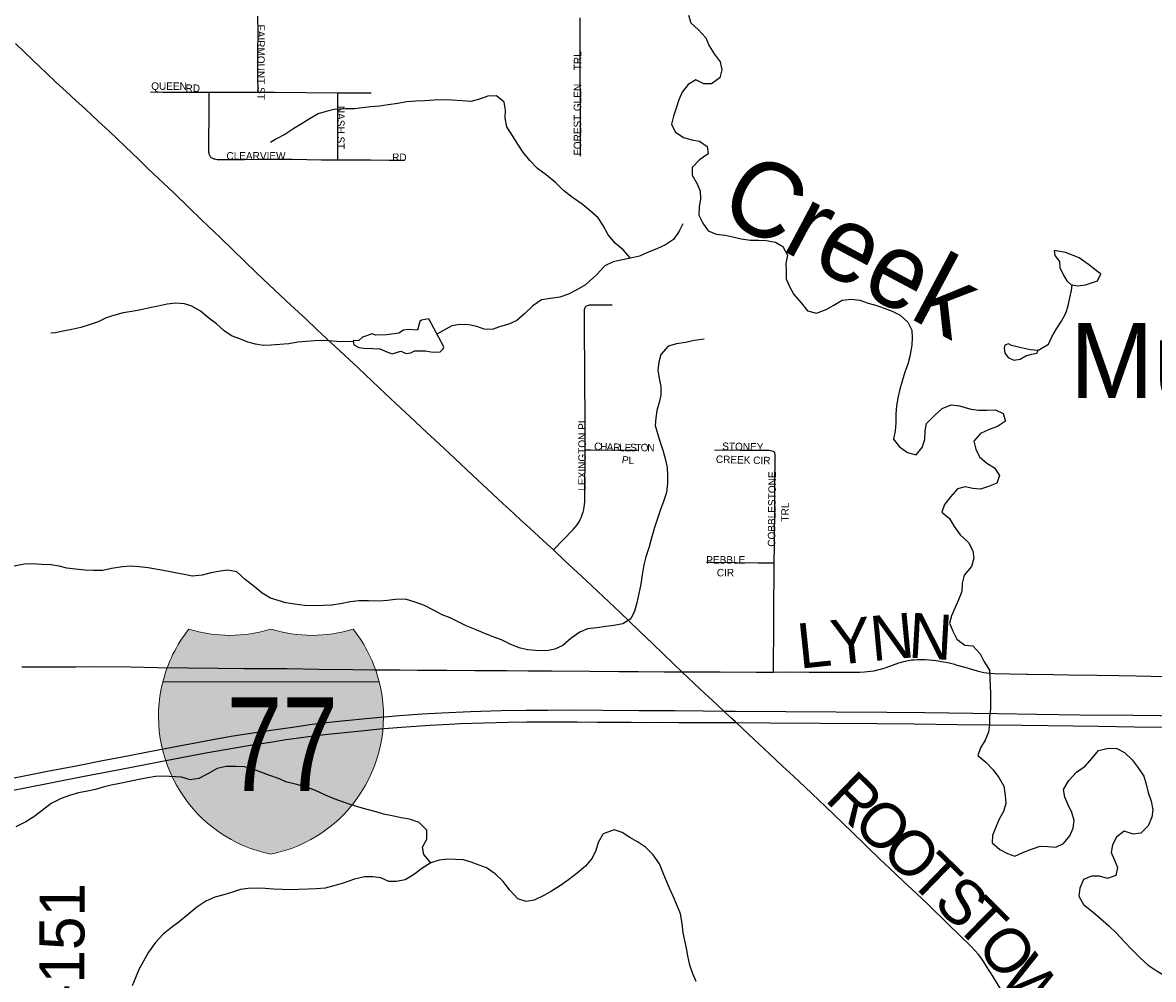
# Model space of a CAD drawing. Header units: feet. Extents: x 2113747 to 2516209, y 960708 to 1356798.
# Tile 94 of 206: x 2302824 to 2310362, y 1133783 to 1140162. Entities that reach past the tile are written whole.
import ezdxf
from ezdxf.enums import TextEntityAlignment as Align

# ---------------------------------------------------------------- set-up
doc = ezdxf.new("R2010")
doc.units = ezdxf.units.FT
doc.header["$LTSCALE"] = 50
doc.header["$MEASUREMENT"] = 0
for name, color, linetype in [('0_Xref', 7, 'Continuous'), ('GM_X_County_Road_Text', 3, 'Continuous'), ('GM_X_Interstate_Location', 251, 'Continuous'), ('GM_X_Interstate_Route', 1, 'Continuous'), ('GM_X_Interstate_Shield', 251, 'Continuous'), ('GM_X_Major_Lake_Text', 5, 'Continuous'), ('GM_X_Minor_Lake', 5, 'Continuous'), ('GM_X_Minor_River', 5, 'Continuous'), ('GM_X_Minor_River_Text', 5, 'Continuous'), ('GM_X_Township_Road', 4, 'Continuous'), ('GM_X_Township_Road_Text', 4, 'Continuous'), ('GM_X_Township_Subdivision', 4, 'Continuous'), ('GM_X_Township_Subdivision_Text', 4, 'Continuous')]:
    doc.layers.add(name, color=color, linetype=linetype)
doc.styles.add('Styledgn000', font='dgn000.shx')
doc.styles.add('Styledgn030', font='dgn030.shx')
doc.styles.add('Styledgn031', font='dgn031.shx')

# ---------------------------------------------------------------- blocks, each defined once
blk = doc.blocks.new('M1-1_23')
at = {"layer": 'GM_X_Interstate_Shield', "linetype": 'Continuous'}
h = blk.add_hatch(color=1, dxfattribs=at)
edge = h.paths.add_edge_path()
edge.add_arc((187.501764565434, 168.5602605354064), 937.5088908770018, 141.6689583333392, 165.80664584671, ccw=False)
edge.add_line((-547.9181522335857, 750.0071338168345), (-547.9181546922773, 750.0071188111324))
edge.add_arc((-273.959087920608, 1646.594733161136), 937.5088908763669, 253.009075, 286.9909249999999)
edge.add_line((-2.114893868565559e-05, 750.0071188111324), (-6.065238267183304e-06, 750.0071188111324))
edge.add_arc((273.9590607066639, 1646.594733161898), 937.5088908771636, 253.009075, 286.9909249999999)
edge.add_line((547.918127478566, 750.0071188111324), (547.9181532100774, 750.0070981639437))
edge.add_arc((-187.5017917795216, 168.5602605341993), 937.5088908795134, 14.193353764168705, 38.33103888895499, ccw=False)
edge.add_line((721.3885139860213, 398.432687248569), (-721.3885396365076, 398.4326934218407))
h = blk.add_hatch(color=5, dxfattribs=at)
edge = h.paths.add_edge_path()
edge.add_arc((187.5017645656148, 168.5602605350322), 937.508890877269, 165.8066458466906, 258.4630388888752)
edge.add_line((-4.692934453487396e-05, -750.0070974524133), (-2.481788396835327e-05, -750.0071065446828))
edge.add_arc((-187.50179177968, 168.5602605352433), 937.508890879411, 281.5369583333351, 374.1933537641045)
edge.add_line((721.3885139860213, 398.432687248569), (-721.3885396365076, 398.4326934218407))
at = {"layer": 'GM_X_Interstate_Shield', "color": 7, "linetype": 'Continuous', "lineweight": 0}
blk.add_line((-721.3885396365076, 398.4326934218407), (721.3885139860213, 398.432687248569), dxfattribs=at)
at = {"layer": 'GM_X_Interstate_Shield', "color": 1, "linetype": 'Continuous', "lineweight": 0, "flags": 128}
blk.add_lwpolyline([(-721.3885396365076, 398.4326934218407, -0.1057116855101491), (-547.9181522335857, 750.0071338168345), (-547.9181546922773, 750.0071188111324, 0.1493700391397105), (-2.114893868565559e-05, 750.0071188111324), (-6.065238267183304e-06, 750.0071188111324, 0.1493700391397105), (547.918127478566, 750.0071188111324), (547.9181532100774, 750.0070981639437, -0.1057116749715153), (721.3885139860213, 398.432687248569), (-721.3885396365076, 398.4326934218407)], format="xyb", dxfattribs=at)
at = {"layer": 'GM_X_Interstate_Shield', "color": 5, "linetype": 'Continuous', "lineweight": 0, "flags": 128}
blk.add_lwpolyline([(-721.3885396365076, 398.4326934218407, 0.4278590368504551), (-4.692934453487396e-05, -750.0070974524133), (-2.481788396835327e-05, -750.0071065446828, 0.4278590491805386), (721.3885139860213, 398.432687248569), (-721.3885396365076, 398.4326934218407)], format="xyb", dxfattribs=at)
at = {"layer": 'GM_X_Interstate_Shield', "color": 18, "linetype": 'Continuous', "lineweight": 0, "true_color": 0x1e0000, "style": 'Styledgn000', "width": 0.800064}
blk.add_text('77', height=625.0000000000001, dxfattribs=at).set_placement((75.44034562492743, -328.1173096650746), align=Align.CENTER)
blk = doc.blocks.new('POR')
at = {"layer": 'GM_X_Interstate_Route', "flags": 128}
for points in [[(2302766.949574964, 1135127.519766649), (2302990.243091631, 1135171.187658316), (2303181.942183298, 1135207.572099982), (2303356.318474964, 1135242.644208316), (2303475.642383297, 1135265.052299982), (2303646.606608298, 1135297.335699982), (2303786.468533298, 1135324.566616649), (2303903.299008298, 1135347.105941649), (2303997.951049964, 1135364.855249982), (2304103.495458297, 1135383.916891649), (2304227.248491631, 1135405.996899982), (2304330.594741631, 1135423.221274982), (2304477.805733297, 1135445.399708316), (2304622.424866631, 1135465.314366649), (2304754.872108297, 1135483.916691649), (2304909.464974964, 1135502.059699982), (2305111.826774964, 1135521.515041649), (2305335.021866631, 1135541.396891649), (2305486.990066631, 1135552.584533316), (2305616.189283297, 1135561.114699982), (2305809.561599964, 1135569.841716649), (2306015.13861663, 1135575.845641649), (2306181.378441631, 1135579.159283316), (2306325.210174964, 1135579.093666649), (2306460.905441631, 1135579.717024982), (2306690.924666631, 1135577.551674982), (2306931.770641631, 1135576.764274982), (2307172.616616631, 1135575.287899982), (2307359.886583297, 1135573.155358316), (2307498.665833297, 1135571.777408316), (2307573.731299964, 1135571.022816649), (2308584.621666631, 1135564.822041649), (2308837.311449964, 1135562.066141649), (2309319.757991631, 1135555.307624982), (2309585.603916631, 1135552.256449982), (2309871.102033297, 1135547.991366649), (2310228.876908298, 1135544.448066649), (2310589.866999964, 1135539.231541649)], [(2302621.247766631, 1135018.432058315), (2302829.351024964, 1135058.753499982), (2303234.960449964, 1135137.723158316), (2303480.235549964, 1135184.442224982), (2303778.660149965, 1135241.659958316), (2304045.719983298, 1135293.661166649), (2304238.206474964, 1135327.191283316), (2304341.946424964, 1135343.857916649), (2304476.526208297, 1135365.511416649), (2304579.445949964, 1135381.554691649), (2304666.420841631, 1135394.054666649), (2304763.566316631, 1135406.620258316), (2304858.64486663, 1135417.906324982), (2304968.946483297, 1135429.979791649), (2305080.691666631, 1135441.003391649), (2305204.904016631, 1135452.617541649), (2305348.866983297, 1135464.231691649), (2305537.810174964, 1135477.486258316), (2305669.929333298, 1135485.229024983), (2305742.107666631, 1135488.706708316), (2305900.407874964, 1135494.677824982), (2306060.414116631, 1135498.549208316), (2306185.151399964, 1135500.714558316), (2306300.111799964, 1135500.944216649), (2306520.026058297, 1135499.763116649), (2306654.605841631, 1135498.975716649), (2306762.906149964, 1135498.286741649), (2306881.081766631, 1135497.499341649), (2306953.260099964, 1135496.908791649), (2307087.807074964, 1135497.007216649), (2307196.107383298, 1135496.646324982), (2307347.091333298, 1135496.121391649), (2307408.886805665, 1135495.923725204)], [(2307408.886805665, 1135495.923725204), (2307511.19861663, 1135495.596458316), (2307580.981941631, 1135494.973099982), (2307803.324016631, 1135493.004599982), (2308143.612049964, 1135491.429799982), (2308520.514183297, 1135489.067599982), (2308768.315524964, 1135487.656841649), (2309053.879258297, 1135483.129291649), (2309490.328516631, 1135477.551874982), (2309995.773699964, 1135471.219866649), (2310235.340149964, 1135467.446908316), (2310465.096908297, 1135464.953474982), (2310747.346999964, 1135459.671333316), (2312060.139649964, 1135442.840658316), (2312257.088074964, 1135438.509958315), (2312411.320049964, 1135433.096583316), (2312601.542766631, 1135424.074291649), (2312755.545083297, 1135414.231791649), (2312929.035549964, 1135400.386674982), (2313112.073241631, 1135383.391958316), (2313258.988958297, 1135367.775191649), (2313454.559433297, 1135344.185999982), (2313597.767808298, 1135325.058741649), (2313771.42231663, 1135299.107349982)]]:
    blk.add_lwpolyline(points, dxfattribs=at)
at = {"layer": 'GM_X_Minor_Lake'}
for p, q in [((2309739.309999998, 1138530.35), (2309765.429999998, 1138474.28)), ((2305631.969999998, 1138000.26), (2305531.559999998, 1138186.42)), ((2309480.429999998, 1137992.67), (2309416.389999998, 1138008.56))]:
    blk.add_line(p, q, dxfattribs=at)
at = {"layer": 'GM_X_Minor_Lake', "flags": 128}
for points in [[(2309765.429999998, 1138474.28), (2309785.519999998, 1138440.26), (2309811.559999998, 1138416.27), (2309855.599999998, 1138406.34), (2309909.579999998, 1138414.48), (2309989.529999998, 1138440.71), (2310011.439999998, 1138486.85), (2310001.429999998, 1138494.85), (2309929.299999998, 1138548.8), (2309867.199999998, 1138592.75), (2309777.109999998, 1138628.63), (2309701.079999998, 1138642.5), (2309705.139999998, 1138610.44), (2309735.229999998, 1138568.41), (2309739.309999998, 1138530.35)], [(2305531.559999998, 1138186.42), (2305483.579999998, 1138178.3), (2305471.589999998, 1138170.26), (2305455.709999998, 1138112.1), (2305395.699999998, 1138115.98), (2305363.699999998, 1138111.9), (2305331.739999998, 1138091.78), (2305251.759999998, 1138079.59), (2305177.749999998, 1138077.42), (2305153.729999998, 1138087.38), (2305089.769999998, 1138065.21), (2305065.819999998, 1138043.11), (2305027.809999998, 1138041.01), (2305031.879999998, 1138012.97), (2305065.909999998, 1137997.01), (2305097.919999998, 1137991.06), (2305157.939999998, 1137989.19), (2305205.949999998, 1137987.29), (2305251.999999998, 1137967.36), (2305288.019999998, 1137953.4), (2305324.009999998, 1137965.51), (2305345.999999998, 1137971.57), (2305382.039999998, 1137955.61), (2305412.029999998, 1137959.69), (2305435.999999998, 1137973.78), (2305510.009999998, 1137973.94), (2305558.039999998, 1137964.02), (2305608.039999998, 1137966.13), (2305627.999999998, 1137986.22), (2305631.969999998, 1138000.26)], [(2309416.389999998, 1138008.56), (2309396.359999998, 1138020.54), (2309372.379999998, 1138012.47), (2309368.419999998, 1137992.42), (2309372.489999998, 1137958.36), (2309394.549999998, 1137928.34), (2309432.589999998, 1137912.39), (2309474.579999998, 1137918.5), (2309512.539999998, 1137940.62), (2309550.519999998, 1137950.73), (2309588.509999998, 1137958.83), (2309592.479999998, 1137974.87), (2309542.469999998, 1137980.78), (2309500.439999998, 1137988.7), (2309480.429999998, 1137992.67)]]:
    blk.add_lwpolyline(points, dxfattribs=at)
at = {"layer": 'GM_X_Minor_River', "flags": 128}
for points in [[(2307263.449999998, 1140212.43), (2307279.559999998, 1140160.36), (2307329.669999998, 1140114.37), (2307377.779999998, 1140060.37), (2307399.899999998, 1140006.31), (2307434.019999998, 1139954.27), (2307474.129999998, 1139900.24), (2307486.249999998, 1139846.15), (2307472.359999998, 1139794.02), (2307416.439999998, 1139753.81), (2307364.429999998, 1139753.7), (2307312.369999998, 1139779.64), (2307260.429999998, 1139749.46), (2307220.539999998, 1139697.26), (2307198.639999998, 1139647.12), (2307180.749999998, 1139590.96), (2307162.869999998, 1139538.81), (2307148.979999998, 1139484.67), (2307175.089999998, 1139434.62), (2307229.179999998, 1139396.66), (2307285.219999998, 1139380.75), (2307337.249999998, 1139370.85), (2307387.329999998, 1139336.88), (2307393.429999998, 1139286.79), (2307335.509999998, 1139246.58), (2307287.609999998, 1139196.37), (2307287.719999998, 1139144.26), (2307321.849999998, 1139088.22), (2307339.959999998, 1139038.15), (2307342.059999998, 1138986.06), (2307334.179999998, 1138931.92), (2307332.289999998, 1138877.8), (2307358.409999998, 1138825.76), (2307394.519999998, 1138773.72), (2307448.579999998, 1138751.8), (2307506.609999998, 1138743.91), (2307558.629999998, 1138734), (2307614.669999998, 1138720.1), (2307676.689999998, 1138712.22), (2307728.699999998, 1138712.33), (2307780.709999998, 1138710.44), (2307842.739999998, 1138698.55), (2307892.799999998, 1138668.6), (2307922.929999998, 1138612.54), (2307913.049999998, 1138556.41), (2307913.159999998, 1138506.3), (2307915.269999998, 1138454.2), (2307935.379999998, 1138402.13), (2307965.499999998, 1138350.1), (2308013.619999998, 1138294.08), (2308055.739999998, 1138240.06), (2308115.779999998, 1138224.16), (2308179.729999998, 1138250.35), (2308231.679999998, 1138278.53), (2308287.609999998, 1138310.72), (2308347.599999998, 1138318.87), (2308405.629999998, 1138310.97), (2308461.679999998, 1138291.05), (2308517.719999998, 1138275.15), (2308567.759999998, 1138259.22), (2308619.809999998, 1138237.29), (2308673.879999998, 1138211.36), (2308725.969999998, 1138165.38), (2308752.099999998, 1138111.32), (2308754.199999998, 1138061.22), (2308752.299999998, 1138011.11), (2308738.469999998, 1137936.93), (2308724.569999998, 1137884.78), (2308704.689999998, 1137830.64), (2308686.809999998, 1137772.47), (2308672.919999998, 1137718.33), (2308659.049999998, 1137660.18), (2308649.159999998, 1137604.04), (2308645.259999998, 1137553.93), (2308645.389999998, 1137493.81), (2308641.509999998, 1137439.68), (2308629.629999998, 1137385.55), (2308669.739999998, 1137333.53), (2308723.829999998, 1137295.56), (2308779.869999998, 1137279.65), (2308821.759999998, 1137329.84), (2308837.659999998, 1137381.99), (2308841.529999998, 1137440.12), (2308849.429999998, 1137490.25), (2308901.329999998, 1137540.46), (2308955.229999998, 1137588.68), (2309013.179999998, 1137612.85), (2309069.199999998, 1137606.96), (2309145.259999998, 1137585.09), (2309199.279999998, 1137577.19), (2309253.289999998, 1137577.31)], [(2306876.859999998, 1138592.22), (2306826.729999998, 1138646.22), (2306776.629999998, 1138690.2), (2306728.499999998, 1138748.21), (2306694.369999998, 1138808.26), (2306660.249999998, 1138860.3), (2306608.159999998, 1138906.28), (2306554.049999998, 1138952.25), (2306489.939999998, 1138996.21), (2306429.839999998, 1139042.17), (2306377.719999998, 1139094.16), (2306313.599999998, 1139148.14), (2306255.499999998, 1139190.1), (2306205.389999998, 1139242.1), (2306159.259999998, 1139300.11), (2306125.139999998, 1139352.15), (2306087.009999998, 1139412.19), (2306052.889999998, 1139468.23), (2306040.769999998, 1139524.33), (2306042.659999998, 1139578.44), (2306034.529999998, 1139632.54), (2305982.439999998, 1139674.51), (2305926.429999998, 1139672.38), (2305870.469999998, 1139652.21), (2305812.499999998, 1139636.06), (2305754.479999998, 1139639.94), (2305686.469999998, 1139645.8), (2305624.449999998, 1139647.66), (2305568.459999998, 1139645.54), (2305504.459999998, 1139641.39), (2305444.449999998, 1139639.25), (2305382.459999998, 1139633.1), (2305326.469999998, 1139622.96), (2305260.479999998, 1139612.79), (2305202.499999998, 1139604.65), (2305146.499999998, 1139600.52), (2305090.499999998, 1139594.38), (2305036.499999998, 1139588.25), (2304976.499999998, 1139588.12), (2304900.499999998, 1139581.93), (2304848.519999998, 1139569.8), (2304794.549999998, 1139553.64), (2304740.609999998, 1139523.47), (2304688.679999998, 1139489.28), (2304632.749999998, 1139455.09), (2304572.819999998, 1139416.88), (2304512.879999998, 1139384.68), (2304476.919999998, 1139362.55)], [(2307226.409999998, 1138821.46), (2307200.509999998, 1138771.29), (2307162.619999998, 1138717.11), (2307108.689999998, 1138680.9), (2307052.739999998, 1138654.73), (2306990.779999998, 1138628.54), (2306936.839999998, 1138604.37), (2306876.859999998, 1138592.22), (2306822.879999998, 1138580.07), (2306760.889999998, 1138567.91), (2306704.939999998, 1138539.73), (2306653.059999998, 1138483.5), (2306577.199999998, 1138413.19), (2306519.259999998, 1138380.99), (2306463.319999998, 1138350.81), (2306405.349999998, 1138330.64), (2306343.359999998, 1138322.49), (2306283.369999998, 1138314.33), (2306225.459999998, 1138274.13), (2306171.559999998, 1138221.9), (2306117.649999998, 1138175.69), (2306065.689999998, 1138151.52), (2306009.719999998, 1138135.37), (2305953.769999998, 1138115.2), (2305901.749999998, 1138119.1), (2305851.699999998, 1138135.01), (2305797.679999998, 1138146.93), (2305737.659999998, 1138148.8), (2305685.669999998, 1138140.66), (2305586.239999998, 1138085.04)], [(2309592.479999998, 1137974.87), (2309662.399999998, 1138017.11), (2309686.289999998, 1138067.27), (2309716.179999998, 1138119.44), (2309750.079999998, 1138171.62), (2309777.979999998, 1138223.79), (2309793.869999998, 1138273.93), (2309805.759999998, 1138326.06), (2309815.649999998, 1138376.2), (2309821.849999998, 1138413.95)], [(2305028.679999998, 1138035), (2304945.819999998, 1138034.82), (2304891.799999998, 1138038.71), (2304827.779999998, 1138042.58), (2304769.789999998, 1138040.45), (2304657.779999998, 1138032.18), (2304599.799999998, 1138020.03), (2304539.799999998, 1138015.88), (2304481.809999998, 1138011.75), (2304427.809999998, 1138009.63), (2304375.779999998, 1138017.53), (2304325.749999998, 1138031.45), (2304271.699999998, 1138053.37), (2304217.649999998, 1138073.3), (2304167.569999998, 1138107.26), (2304115.459999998, 1138153.24), (2304065.379999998, 1138191.2), (2304009.269999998, 1138239.18), (2303953.189999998, 1138271.13), (2303903.149999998, 1138287.05), (2303845.139999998, 1138290.93), (2303787.139999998, 1138284.79), (2303727.169999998, 1138272.63), (2303671.189999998, 1138260.48), (2303613.199999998, 1138246.33), (2303553.219999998, 1138236.17), (2303495.229999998, 1138226.02), (2303439.259999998, 1138211.87), (2303381.289999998, 1138193.71), (2303327.339999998, 1138167.53), (2303267.369999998, 1138147.36), (2303211.409999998, 1138129.19), (2303151.429999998, 1138117.03), (2303095.449999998, 1138104.88), (2303043.469999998, 1138092.74), (2303011.459999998, 1138090.67)], [(2307368.059999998, 1138052.17), (2307300.079999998, 1138042), (2307244.099999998, 1138029.85), (2307184.099999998, 1138019.7), (2307128.129999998, 1138005.55), (2307078.239999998, 1137949.33), (2307064.359999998, 1137897.19), (2307058.469999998, 1137843.06), (2307068.579999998, 1137790.98), (2307078.699999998, 1137736.88), (2307078.819999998, 1137678.76), (2307066.929999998, 1137628.63), (2307053.029999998, 1137576.49), (2307045.139999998, 1137526.37), (2307041.249999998, 1137476.26), (2307055.359999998, 1137422.17), (2307073.489999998, 1137364.09), (2307091.599999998, 1137312.03), (2307109.739999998, 1137247.93), (2307121.849999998, 1137195.85), (2307123.969999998, 1137141.75), (2307122.089999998, 1137089.63), (2307116.209999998, 1137029.49), (2307098.329999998, 1136975.34), (2307074.459999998, 1136909.15), (2307036.699999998, 1136796.84), (2307018.819999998, 1136734.66), (2307000.969999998, 1136666.49), (2306979.109999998, 1136600.3), (2306965.219999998, 1136546.16), (2306953.359999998, 1136479.99), (2306945.499999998, 1136417.85), (2306917.759999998, 1136293.53), (2306903.869999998, 1136237.39), (2306877.979999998, 1136187.23), (2306826.039999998, 1136153.03), (2306766.059999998, 1136142.89), (2306712.079999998, 1136134.76), (2306652.089999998, 1136126.6), (2306590.089999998, 1136120.45), (2306538.129999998, 1136098.3), (2306478.219999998, 1136056.08), (2306426.309999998, 1136009.87), (2306372.349999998, 1135983.69), (2306316.369999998, 1135973.55), (2306246.359999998, 1135975.4), (2306190.339999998, 1135981.29), (2306134.309999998, 1135993.19), (2306074.239999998, 1136019.11), (2306016.179999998, 1136047.04), (2305954.129999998, 1136068.95), (2305894.069999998, 1136092.87), (2305835.999999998, 1136118.8), (2305781.949999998, 1136140.73), (2305673.829999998, 1136192.59), (2305621.779999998, 1136214.52), (2305563.699999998, 1136244.46), (2305503.639999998, 1136276.4), (2305441.579999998, 1136298.3), (2305375.529999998, 1136318.2), (2305307.519999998, 1136316.05), (2305255.539999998, 1136309.91), (2305201.529999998, 1136305.79), (2305129.519999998, 1136307.64), (2305065.509999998, 1136307.49), (2305007.529999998, 1136301.36), (2304943.539999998, 1136287.18), (2304883.559999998, 1136279.04), (2304829.559999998, 1136276.92), (2304759.559999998, 1136274.75), (2304703.539999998, 1136276.63), (2304637.519999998, 1136284.5), (2304579.489999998, 1136294.4), (2304527.449999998, 1136308.31), (2304477.409999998, 1136324.23), (2304421.329999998, 1136358.18), (2304367.229999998, 1136402.15), (2304307.119999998, 1136450.12), (2304251.019999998, 1136500.11), (2304192.979999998, 1136512), (2304140.989999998, 1136505.87), (2304081.009999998, 1136493.71), (2304021.029999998, 1136477.55), (2303955.039999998, 1136471.39), (2303901.009999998, 1136483.3), (2303840.979999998, 1136493.18), (2303784.949999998, 1136505.09), (2303722.919999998, 1136516.97), (2303660.889999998, 1136526.85), (2303600.859999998, 1136532.74), (2303544.839999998, 1136538.62), (2303488.849999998, 1136534.49), (2303416.869999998, 1136522.3), (2303358.889999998, 1136510.15), (2303296.879999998, 1136510.02), (2303238.869999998, 1136511.89), (2303176.849999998, 1136517.76), (2303118.819999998, 1136525.65), (2303066.789999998, 1136537.56), (2303012.769999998, 1136547.46), (2302950.749999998, 1136549.32)], [(2309253.289999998, 1137577.31), (2309309.289999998, 1137579.43), (2309361.339999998, 1137555.5), (2309377.449999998, 1137505.43), (2309323.529999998, 1137469.23), (2309267.569999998, 1137449.07), (2309209.619999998, 1137422.89), (2309165.719999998, 1137370.68), (2309177.829999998, 1137318.61), (2309201.939999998, 1137266.55), (2309252.039999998, 1137224.57), (2309302.099999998, 1137194.61), (2309336.219999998, 1137142.58), (2309318.329999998, 1137092.44), (2309262.369999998, 1137068.27), (2309210.399999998, 1137052.12), (2309158.389999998, 1137056.02), (2309108.349999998, 1137067.93), (2309056.379999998, 1137053.79), (2309012.489999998, 1137001.59), (2308968.589999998, 1136949.38), (2308952.699999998, 1136899.24), (2309002.799999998, 1136855.26), (2309034.909999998, 1136803.22), (2309075.029999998, 1136747.2), (2309129.149999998, 1136695.2), (2309159.269999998, 1136641.15), (2309165.369999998, 1136591.06), (2309149.489999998, 1136536.92), (2309101.609999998, 1136478.7), (2309087.719999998, 1136424.55), (2309085.839999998, 1136368.43), (2309061.949999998, 1136314.26), (2309040.069999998, 1136262.11), (2309016.179999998, 1136207.95), (2309002.279999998, 1136157.81), (2309024.399999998, 1136105.75), (2309052.509999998, 1136051.7), (2309104.599999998, 1136011.73), (2309158.619999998, 1136007.85), (2309206.729999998, 1135953.83), (2309230.849999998, 1135903.78), (2309268.979999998, 1135843.74), (2309271.089999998, 1135789.64), (2309275.309999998, 1135689.43), (2309275.529999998, 1135585.22), (2309269.639999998, 1135535.1), (2309269.739999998, 1135485), (2309263.859999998, 1135430.87), (2309239.959999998, 1135378.72), (2309210.069999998, 1135326.54), (2309192.179999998, 1135276.4), (2309244.279999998, 1135230.42), (2309294.389999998, 1135180.42), (2309332.509999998, 1135128.4), (2309364.629999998, 1135070.35), (2309374.769999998, 1135008.25), (2309378.879999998, 1134956.15), (2309362.989999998, 1134902), (2309335.089999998, 1134851.83), (2309311.209999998, 1134797.67), (2309289.319999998, 1134743.51), (2309287.429999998, 1134693.4), (2309337.519999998, 1134649.42), (2309389.589999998, 1134623.47), (2309439.629999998, 1134605.55), (2309491.589999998, 1134629.71), (2309549.549999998, 1134651.88), (2309607.509999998, 1134672.05), (2309659.519999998, 1134670.16), (2309711.539999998, 1134664.26), (2309763.489999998, 1134688.43), (2309805.379999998, 1134740.62), (2309827.279999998, 1134790.78), (2309835.169999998, 1134842.9), (2309819.059999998, 1134894.98), (2309794.949999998, 1134947.03), (2309770.829999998, 1134997.09), (2309762.729999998, 1135049.17), (2309798.589999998, 1135109.37), (2309850.489999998, 1135163.6), (2309906.399999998, 1135205.82), (2309954.299999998, 1135258.03), (2309996.189999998, 1135308.22), (2310062.169999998, 1135324.4), (2310118.179999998, 1135322.52), (2310170.239999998, 1135296.57), (2310220.359999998, 1135246.58), (2310260.469999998, 1135192.56), (2310298.589999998, 1135138.53), (2310314.709999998, 1135084.45), (2310326.829999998, 1135028.37), (2310346.949999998, 1134970.28), (2310359.079999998, 1134914.2), (2310351.179999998, 1134864.08), (2310327.299999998, 1134807.91), (2310279.399999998, 1134757.7), (2310227.409999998, 1134751.57), (2310167.359999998, 1134771.49), (2310115.439999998, 1134731.28), (2310089.539999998, 1134681.13)], [(2302950.749999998, 1136549.32), (2302890.739999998, 1136553.2), (2302836.729999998, 1136551.08), (2302766.749999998, 1136538.9)], [(2305545.299999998, 1134560.93), (2305499.179999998, 1134614.94), (2305489.069999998, 1134665.02), (2305518.959999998, 1134717.19), (2305518.829999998, 1134777.31), (2305468.719999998, 1134829.32), (2305402.659999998, 1134851.21), (2305346.629999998, 1134861.11), (2305286.599999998, 1134873.01), (2305230.569999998, 1134884.9), (2305180.529999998, 1134900.83), (2305120.499999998, 1134914.73), (2305064.459999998, 1134930.63), (2305014.419999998, 1134946.56), (2304962.369999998, 1134964.48), (2304900.319999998, 1134986.39), (2304842.259999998, 1135012.31), (2304776.189999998, 1135042.23), (2304722.129999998, 1135062.15), (2304652.079999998, 1135082.04), (2304586.039999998, 1135097.93), (2304529.979999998, 1135121.85), (2304465.929999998, 1135145.77), (2304365.839999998, 1135181.62), (2304303.799999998, 1135199.52), (2304243.779999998, 1135203.39), (2304181.779999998, 1135203.25), (2304121.789999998, 1135189.1), (2304059.869999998, 1135152.88), (2303997.929999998, 1135122.68), (2303941.939999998, 1135114.54), (2303883.889999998, 1135130.45), (2303763.859999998, 1135138.19), (2303709.859999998, 1135136.07), (2303657.869999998, 1135127.94), (2303597.889999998, 1135115.78), (2303535.919999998, 1135101.62), (2303471.929999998, 1135089.45), (2303413.949999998, 1135077.29), (2303361.969999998, 1135065.15), (2303309.999999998, 1135049), (2303256.009999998, 1135038.86), (2303196.039999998, 1135026.71), (2303136.059999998, 1135008.54), (2303080.099999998, 1134988.36), (2303014.159999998, 1134956.16), (2302954.249999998, 1134909.92), (2302898.339999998, 1134867.71), (2302844.409999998, 1134833.52), (2302778.469999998, 1134799.3)], [(2307313.179999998, 1133769.17), (2307291.069999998, 1133819.22), (2307270.939999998, 1133877.3), (2307258.809999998, 1133939.4), (2307248.699999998, 1133991.49), (2307238.589999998, 1134041.57), (2307228.479999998, 1134093.65), (2307220.349999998, 1134155.76), (2307210.209999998, 1134219.87), (2307186.079999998, 1134279.94), (2307159.949999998, 1134338.01), (2307135.839999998, 1134392.07), (2307111.719999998, 1134448.13), (2307091.599999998, 1134498.19), (2307069.479999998, 1134554.26), (2307027.349999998, 1134614.29), (2306977.229999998, 1134664.28), (2306923.149999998, 1134700.24), (2306873.079999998, 1134730.19), (2306821.009999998, 1134762.14), (2306766.959999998, 1134780.06), (2306695.009999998, 1134753.86), (2306661.139999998, 1134695.65), (2306645.239999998, 1134643.51), (2306621.349999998, 1134591.35), (2306577.469999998, 1134537.14), (2306521.559999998, 1134490.93), (2306463.639999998, 1134446.7), (2306403.719999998, 1134404.49), (2306349.789999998, 1134370.3), (2306297.839999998, 1134342.13), (2306233.899999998, 1134311.92), (2306179.919999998, 1134301.79), (2306125.879999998, 1134319.7), (2306071.749999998, 1134377.7), (2306027.619999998, 1134435.73), (2305973.499999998, 1134487.71), (2305917.409999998, 1134527.67), (2305867.369999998, 1134545.6), (2305813.319999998, 1134565.53), (2305763.279999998, 1134579.44), (2305709.269999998, 1134583.33), (2305657.259999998, 1134585.22), (2305601.259999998, 1134579.09), (2305545.299999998, 1134560.93), (2305485.369999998, 1134522.72), (2305429.459999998, 1134480.5), (2305373.529999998, 1134446.31), (2305317.539999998, 1134436.17), (2305265.539999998, 1134436.05), (2305211.479999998, 1134459.98), (2305159.459999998, 1134465.89), (2305103.439999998, 1134467.77), (2305037.479999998, 1134451.58), (2304961.519999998, 1134425.36), (2304899.549999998, 1134407.19), (2304841.579999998, 1134391.03), (2304781.579999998, 1134386.89), (2304727.579999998, 1134384.76), (2304663.579999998, 1134382.62), (2304605.579999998, 1134380.48), (2304553.559999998, 1134382.37), (2304497.559999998, 1134384.25), (2304441.539999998, 1134388.13), (2304385.529999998, 1134392.02), (2304327.519999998, 1134389.89), (2304275.539999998, 1134381.75), (2304223.569999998, 1134363.6), (2304165.599999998, 1134347.44), (2304105.629999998, 1134331.27), (2304045.679999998, 1134305.09), (2303985.749999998, 1134264.87), (2303931.839999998, 1134220.66), (2303867.949999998, 1134166.41), (2303816.029999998, 1134128.21), (2303762.119999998, 1134084), (2303710.229999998, 1134029.77), (2303662.359999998, 1133965.53), (2303630.479999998, 1133905.34), (2303598.599999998, 1133849.15), (2303576.719999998, 1133792.99), (2303554.819999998, 1133740.83)], [(2310089.539999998, 1134681.13), (2310081.649999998, 1134629), (2310103.759999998, 1134578.95), (2310123.869999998, 1134528.88), (2310111.979999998, 1134474.75), (2310056.019999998, 1134456.59), (2310001.979999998, 1134470.49), (2309949.969999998, 1134472.39), (2309896.009999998, 1134448.22), (2309872.129999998, 1134392.05), (2309866.249999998, 1134337.93), (2309896.359999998, 1134281.88), (2309960.489999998, 1134231.91), (2310010.569999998, 1134189.94), (2310064.689999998, 1134139.96), (2310116.799999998, 1134091.96), (2310166.919999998, 1134035.96), (2310219.039999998, 1133981.96), (2310275.169999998, 1133927.97), (2310327.269999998, 1133877.99), (2310381.349999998, 1133842.03), (2310435.439999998, 1133808.07), (2310487.479999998, 1133790.15), (2310537.519999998, 1133772.23)]]:
    blk.add_lwpolyline(points, dxfattribs=at)
at = {"layer": 'GM_X_Township_Road', "flags": 128}
for points in [[(2306362.119549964, 1136646.250324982), (2306297.159049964, 1136706.256766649), (2306205.787841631, 1136790.639799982), (2306142.861458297, 1136848.021574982), (2306067.566333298, 1136917.542433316), (2306027.310508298, 1136954.681466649), (2305920.84746663, 1137054.320374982), (2305823.373908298, 1137144.182399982), (2305705.920074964, 1137255.829158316), (2305600.277241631, 1137353.401141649), (2305518.223599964, 1137429.188391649), (2305408.053216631, 1137533.125191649), (2305315.107208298, 1137620.264124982), (2305201.295099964, 1137726.924016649), (2305060.744199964, 1137859.436874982), (2304999.064533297, 1137918.459066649), (2304876.853491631, 1138031.188499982), (2304789.616133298, 1138111.798574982), (2304708.907633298, 1138188.471649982), (2304638.435333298, 1138253.104066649), (2304578.297658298, 1138308.287683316), (2304538.862041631, 1138346.410966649), (2304467.143024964, 1138414.455449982), (2304381.513274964, 1138495.721691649), (2304307.235208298, 1138567.243858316), (2304220.785249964, 1138652.414291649), (2304143.488816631, 1138726.725166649), (2304016.553374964, 1138846.541199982), (2303934.401308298, 1138926.331066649), (2303831.087866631, 1139026.724566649), (2303661.501591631, 1139187.944716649), (2303598.247124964, 1139249.919658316), (2303507.368041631, 1139336.697699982), (2303454.316966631, 1139387.058491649), (2303400.839383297, 1139437.419283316), (2303330.859208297, 1139502.150124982), (2303240.111358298, 1139586.139458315), (2303179.120666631, 1139642.569791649), (2303114.45544163, 1139702.641849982), (2303046.476574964, 1139765.830699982), (2302985.649924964, 1139822.359458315), (2302938.340308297, 1139866.322624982), (2302839.784074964, 1139961.860491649), (2302775.939058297, 1140023.737008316)], [(2306933.53907773, 1136107.566597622), (2306807.131783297, 1136228.534624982), (2306579.835649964, 1136441.985641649), (2306438.333308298, 1136574.071991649), (2306362.119549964, 1136646.250324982)], [(2307219.040408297, 1135834.178458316), (2307162.150758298, 1135887.787274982), (2307024.913499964, 1136019.479924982), (2306937.512099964, 1136103.764533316), (2306933.53907773, 1136107.566597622)], [(2302819.049208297, 1135867.675766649), (2302888.963766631, 1135866.921174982), (2303002.611833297, 1135867.314874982), (2303177.480249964, 1135867.872616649), (2303307.794949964, 1135868.331933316), (2303542.276108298, 1135866.625899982), (2303724.263933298, 1135863.345066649), (2304127.215883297, 1135857.603608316), (2304301.296899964, 1135855.405449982), (2304465.797883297, 1135855.175791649), (2304587.418374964, 1135854.978941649), (2304798.80246663, 1135851.698108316), (2305026.098599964, 1135849.237483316), (2305167.600941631, 1135847.728299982), (2305336.891941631, 1135845.891033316), (2305456.872016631, 1135845.267674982), (2305651.589474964, 1135844.250616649), (2305839.187524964, 1135843.266366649), (2305909.889483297, 1135841.625949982), (2306051.391824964, 1135842.380541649), (2306193.648758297, 1135841.101016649), (2306350.210124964, 1135839.690258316), (2306606.115124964, 1135837.656141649), (2306798.798466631, 1135836.146958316), (2306926.750966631, 1135834.933049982), (2307100.700749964, 1135833.587908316), (2307219.040408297, 1135834.178458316)], [(2307828.684858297, 1135832.505233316), (2307926.420883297, 1135832.570849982), (2308067.529524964, 1135831.980299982), (2308169.235358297, 1135831.619408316), (2308372.778258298, 1135830.602349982), (2308403.421241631, 1135831.389749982), (2308435.376558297, 1135832.866124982), (2308456.636358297, 1135834.933049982), (2308478.158624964, 1135837.524908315), (2308500.008974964, 1135841.199441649), (2308523.598166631, 1135846.415966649), (2308552.305458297, 1135854.585241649), (2308580.028499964, 1135863.509108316), (2308664.181874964, 1135892.872566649), (2308682.882624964, 1135898.778066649), (2308698.433774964, 1135903.043149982), (2308730.126624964, 1135909.670433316), (2308749.483541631, 1135912.590374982), (2308767.823399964, 1135914.362024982), (2308787.508399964, 1135915.707166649), (2308811.064783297, 1135915.904016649), (2308840.264199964, 1135915.674358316), (2308866.445249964, 1135913.869899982), (2308890.756224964, 1135912.098249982), (2308915.132816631, 1135908.850224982), (2308950.237733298, 1135903.568083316), (2308992.232399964, 1135895.037916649), (2309035.605016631, 1135883.850274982), (2309045.114680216, 1135881.154305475)], [(2309045.114680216, 1135881.154305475), (2309105.388341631, 1135864.066849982), (2309148.695341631, 1135851.173174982), (2309188.098149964, 1135840.280808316), (2309213.393374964, 1135833.751949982), (2309231.831658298, 1135830.110224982), (2309252.599333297, 1135827.026241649), (2309279.666208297, 1135824.729658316), (2309302.008683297, 1135823.450133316), (2309403.878558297, 1135820.727041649), (2309518.577999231, 1135818.960050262)], [(2307219.040408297, 1135834.178458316), (2307266.678108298, 1135833.981608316), (2307309.263324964, 1135833.784758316), (2307473.469033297, 1135833.555099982), (2307716.316316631, 1135832.439616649), (2307828.684858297, 1135832.505233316)], [(2307546.381457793, 1135527.25255766), (2307498.665833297, 1135571.777408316), (2307451.35621663, 1135615.937424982), (2307341.153024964, 1135719.086824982), (2307219.040408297, 1135834.178458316)], [(2309518.577999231, 1135818.960050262), (2309525.26939163, 1135818.856966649), (2309695.807108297, 1135815.477708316), (2309797.414516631, 1135814.263799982), (2309987.702849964, 1135811.245433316), (2310131.862666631, 1135808.489533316), (2310246.62621663, 1135806.553841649), (2310443.312174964, 1135802.846499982)], [(2307962.314686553, 1135137.296925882), (2307889.806783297, 1135205.669216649), (2307801.617983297, 1135289.100808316), (2307700.962016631, 1135383.096683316), (2307580.981941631, 1135494.973099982), (2307573.731299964, 1135501.731616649), (2307546.381457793, 1135527.25255766)], [(2309234.01706098, 1133895.107140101), (2309224.974716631, 1133909.149499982), (2309210.834324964, 1133929.851558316), (2309195.611258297, 1133948.880391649), (2309172.218916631, 1133975.028633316), (2309147.186158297, 1134001.701808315), (2309062.967166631, 1134084.608466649), (2308996.530291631, 1134149.240883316), (2308860.539749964, 1134281.556891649), (2308782.882424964, 1134356.097424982), (2308693.282866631, 1134438.019833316), (2308602.666249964, 1134523.879241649), (2308541.216241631, 1134582.114033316), (2308351.912158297, 1134767.251458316), (2308175.961066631, 1134936.050333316), (2308039.937716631, 1135064.101258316), (2307962.314686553, 1135137.296925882)], [(2309398.318818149, 1133630.521246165), (2309384.849724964, 1133651.669699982), (2309336.98236663, 1133731.131483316), (2309291.838099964, 1133804.622149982), (2309251.615083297, 1133867.778191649), (2309234.01706098, 1133895.107140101)]]:
    blk.add_lwpolyline(points, dxfattribs=at)
at = {"layer": 'GM_X_Township_Subdivision', "flags": 128}
for points in [[(2304393.488316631, 1139698.114299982), (2304392.307216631, 1139808.612766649), (2304393.094616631, 1139965.502216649), (2304393.389891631, 1140094.078074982), (2304392.274408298, 1140204.609349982)], [(2306543.451208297, 1139272.360558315), (2306542.630999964, 1139346.113691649), (2306542.171683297, 1139504.020199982), (2306542.073258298, 1139664.977883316), (2306541.679558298, 1139790.043249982), (2306541.056199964, 1139954.052108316), (2306541.12181663, 1140090.600391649), (2306540.137566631, 1140194.635616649)], [(2303675.838833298, 1139699.787524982), (2303756.186441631, 1139699.000124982), (2303935.287133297, 1139697.556558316), (2304064.617583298, 1139697.195666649)], [(2304064.617583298, 1139697.195666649), (2304065.404983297, 1139612.484549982), (2304064.912858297, 1139513.468999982), (2304063.994224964, 1139400.149016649), (2304063.075591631, 1139320.720041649), (2304063.403674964, 1139309.827674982), (2304063.895799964, 1139301.002233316), (2304064.912858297, 1139294.407758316), (2304066.192383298, 1139288.042941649), (2304067.504716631, 1139283.548199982), (2304069.407599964, 1139278.758183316), (2304071.638566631, 1139274.427483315), (2304074.361658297, 1139270.359249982), (2304077.511258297, 1139266.619099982), (2304081.152983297, 1139263.338266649), (2304085.319641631, 1139260.319899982), (2304089.420683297, 1139258.121741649), (2304094.013849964, 1139255.956391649), (2304098.574208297, 1139254.512824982), (2304104.643749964, 1139252.905216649), (2304111.435074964, 1139251.592883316), (2304120.490174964, 1139250.313358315), (2304131.054458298, 1139249.427533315), (2304173.738099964, 1139248.476091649), (2304219.702574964, 1139249.263491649), (2304302.740466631, 1139250.214933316), (2304400.214024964, 1139250.903908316), (2304620.095474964, 1139250.969524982), (2304817.043899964, 1139248.115199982), (2304926.328458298, 1139247.590266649)], [(2304064.617583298, 1139697.195666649), (2304393.488316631, 1139698.114299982)], [(2304393.488316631, 1139698.114299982), (2304502.247941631, 1139697.556558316), (2304712.155658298, 1139696.211416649), (2304924.688041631, 1139693.882024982)], [(2304926.328458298, 1139247.590266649), (2304926.361266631, 1139412.255291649), (2304925.803524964, 1139556.513533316), (2304924.688041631, 1139693.882024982)], [(2304924.688041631, 1139693.882024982), (2305003.985783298, 1139692.963391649), (2305148.408066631, 1139692.930583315)], [(2304926.328458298, 1139247.590266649), (2305010.744299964, 1139247.196566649), (2305142.732224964, 1139246.868483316), (2305266.747724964, 1139245.556149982), (2305371.767199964, 1139244.834366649)], [(2306573.372408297, 1137314.227991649), (2306573.438024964, 1137349.103249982), (2306573.438024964, 1137466.261808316), (2306573.405216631, 1137588.833741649), (2306571.797608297, 1137710.815124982), (2306571.502333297, 1137878.793791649), (2306570.518083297, 1138080.860316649), (2306569.665066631, 1138192.900774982), (2306568.976091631, 1138232.205158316), (2306569.271366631, 1138244.245816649), (2306570.025958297, 1138250.774674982), (2306571.666374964, 1138257.073874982), (2306574.225424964, 1138262.880949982), (2306576.981324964, 1138267.080416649)], [(2306576.981324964, 1138267.080416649), (2306580.852708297, 1138270.623716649), (2306585.905191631, 1138274.035783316), (2306589.218833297, 1138275.709008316), (2306595.353991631, 1138278.038399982), (2306600.537708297, 1138279.153883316), (2306606.311974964, 1138279.646008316), (2306639.645241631, 1138280.072516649), (2306727.801233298, 1138280.695874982), (2306755.032149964, 1138280.859916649)], [(2306362.119549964, 1136646.250324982), (2306493.352883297, 1136781.945591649), (2306509.133691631, 1136799.662091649), (2306520.157291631, 1136814.524266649), (2306529.278008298, 1136827.385133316), (2306535.774058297, 1136838.966474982), (2306543.451208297, 1136854.255158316), (2306549.816024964, 1136867.903424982), (2306554.704466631, 1136882.535941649), (2306560.281883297, 1136898.447983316), (2306564.514158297, 1136915.180233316), (2306568.516774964, 1136933.126391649), (2306570.386849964, 1136946.741849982), (2306572.51939163, 1136967.050208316), (2306572.913091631, 1137003.336224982), (2306573.372408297, 1137314.227991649)], [(2306573.372408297, 1137314.227991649), (2306609.363149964, 1137313.932716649), (2306853.293108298, 1137311.898599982), (2306923.338899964, 1137312.292299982)], [(2307436.198766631, 1137313.506208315), (2307609.853274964, 1137311.504899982), (2307737.412074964, 1137311.012774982), (2307799.583866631, 1137310.750308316), (2307810.312191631, 1137309.897291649), (2307819.104824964, 1137307.633516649), (2307826.814783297, 1137304.319874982), (2307831.965691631, 1137301.104658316), (2307835.60741663, 1137297.462933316)], [(2307834.754399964, 1136560.128449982), (2307835.443374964, 1136674.563916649), (2307838.002424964, 1136960.160458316), (2307838.921058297, 1137101.564374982), (2307841.348874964, 1137239.228141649), (2307841.283258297, 1137277.810741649), (2307840.52866663, 1137284.569258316), (2307839.314758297, 1137290.048249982), (2307837.969616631, 1137293.821208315), (2307835.60741663, 1137297.462933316)], [(2307383.935091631, 1136564.163874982), (2307418.121374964, 1136563.802983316), (2307581.080366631, 1136562.359416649), (2307728.22574163, 1136561.047083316), (2307813.166516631, 1136560.292491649), (2307834.754399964, 1136560.128449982)], [(2307828.684858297, 1135832.505233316), (2307829.078558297, 1135876.894908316), (2307831.211099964, 1136119.742191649), (2307832.359391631, 1136329.912374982), (2307833.999808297, 1136434.931849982), (2307834.754399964, 1136560.128449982)]]:
    blk.add_lwpolyline(points, dxfattribs=at)
at = {"color": 7, "linetype": 'Continuous', "lineweight": 0}
blk.add_blockref('M1-1_23', (2304479.791585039, 1135367.677928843), dxfattribs=at)
at = {"layer": 'GM_X_County_Road_Text', "insert": (2303236.793471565, 1133331.853558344), "char_height": 300.0000000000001, "attachment_point": 7, "rotation": 89.732559, "line_spacing_factor": 0.8, "style": 'Styledgn030'}
blk.add_mtext('{\\Fdgn000|c0;\\C256;C-151}', dxfattribs=at)
at = {"layer": 'GM_X_Interstate_Location', "char_height": 1, "attachment_point": 5, "line_spacing_factor": 0.8, "style": 'Styledgn030'}
for s, insert in [('{\\Fdgn000|c0;\\C256;-}', (2304479.80367, 1135367.677928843)), ('{\\Fdgn000|c0;\\C256;,}', (2304479.802266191, 1135367.677928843)), ('{\\Fdgn000|c0;\\C256;.}', (2304479.829365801, 1135367.677928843))]:
    blk.add_mtext(s, dxfattribs=dict(at, insert=insert))
at = {"layer": 'GM_X_Interstate_Location', "insert": (2304275.351807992, 1135159.848283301), "char_height": 1, "attachment_point": 7, "rotation": 1e-05, "line_spacing_factor": 0.8, "style": 'Styledgn030'}
blk.add_mtext('{\\Fdgn000|c0;\\C256;76}', dxfattribs=at)
at = {"layer": 'GM_X_Major_Lake_Text', "insert": (2309806.184848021, 1137833.956993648), "char_height": 500.21406, "attachment_point": 4, "rotation": 359.96910833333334, "line_spacing_factor": 0.8, "style": 'Styledgn031'}
blk.add_mtext('{\\Fdgn000|c0;\\C256;Muzzy}', dxfattribs=at)
at = {"layer": 'GM_X_Minor_River_Text', "insert": (2307441.657605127, 1138872.542124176), "char_height": 500.2278000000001, "attachment_point": 7, "rotation": 331.96685833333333, "line_spacing_factor": 0.8, "style": 'Styledgn031'}
blk.add_mtext('{\\Fdgn000|c0;\\C256;Creek}', dxfattribs=at)
at = {"layer": 'GM_X_Township_Road_Text', "char_height": 300.0000000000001, "attachment_point": 7, "line_spacing_factor": 0.8, "style": 'Styledgn030'}
for s, insert, rotation in [('{\\Fdgn000|c0;\\C256;N}', (2308488.910997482, 1135904.450237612), 5.432215), ('{\\Fdgn000|c0;\\C256;N}', (2308724.437535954, 1135928.945707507), 356.654075), ('{\\Fdgn000|c0;\\C256;L}', (2308004.70791126, 1135854.068824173), 5.941712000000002), ('{\\Fdgn000|c0;\\C256;Y}', (2308227.896946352, 1135877.297402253), 5.937502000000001), ('{\\Fdgn000|c0;\\C256;R}', (2308165.597418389, 1134978.164449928), 315.89423), ('{\\Fdgn000|c0;\\C256;O}', (2308342.551652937, 1134806.648763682), 315.898983), ('{\\Fdgn000|c0;\\C256;O}', (2308532.122623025, 1134622.935279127), 315.893848), ('{\\Fdgn000|c0;\\C256;T}', (2308721.711565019, 1134439.170807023), 315.896755), ('{\\Fdgn000|c0;\\C256;S}', (2308882.829849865, 1134283.020333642), 315.8904), ('{\\Fdgn000|c0;\\C256;T}', (2309026.959296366, 1134143.313172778), 315.354557), ('{\\Fdgn000|c0;\\C256;O}', (2309171.425289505, 1134002.679993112), 308.010132), ('{\\Fdgn000|c0;\\C256;W}', (2309332.032275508, 1133797.23487662), 306.97060799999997)]:
    blk.add_mtext(s, dxfattribs=dict(at, insert=insert, rotation=rotation))
at = {"layer": 'GM_X_Township_Subdivision_Text', "char_height": 50.00000000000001, "attachment_point": 7, "line_spacing_factor": 0.8, "style": 'Styledgn030'}
for s, insert, rotation in [('{\\Fdgn000|c0;\\C256;FAIRMOUNT ST}', (2304387.07694281, 1140148.274296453), 270), ('{\\Fdgn000|c0;\\C256;TRL}', (2306548.471407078, 1139844.673830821), 90), ('{\\Fdgn000|c0;\\C256;QUEEN}', (2303681.360379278, 1139699.863241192), 1e-05), ('{\\Fdgn000|c0;\\C256;RD}', (2303910.168514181, 1139699.678612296), 1e-05), ('{\\Fdgn000|c0;\\C256;GLEN}', (2306548.454622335, 1139571.873172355), 90), ('{\\Fdgn000|c0;\\C256;NASH ST}', (2304919.468758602, 1139607.070549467), 270), ('{\\Fdgn000|c0;\\C256;FOREST}', (2306548.454622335, 1139277.067856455), 90), ('{\\Fdgn000|c0;\\C256;CLEARVIEW}', (2304182.952387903, 1139247.970532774), 1e-05), ('{\\Fdgn000|c0;\\C256;RD}', (2305287.364539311, 1139239.158601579), 1e-05), ('{\\Fdgn000|c0;\\C256;LEXINGTON PL}', (2306579.254426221, 1137041.874892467), 90), ('{\\Fdgn000|c0;\\C256;C}', (2306633.482857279, 1137311.987285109), 357.716186), ('{\\Fdgn000|c0;\\C256;H}', (2306673.051300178, 1137310.409248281), 357.729812), ('{\\Fdgn000|c0;\\C256;A}', (2306717.025061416, 1137308.663723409), 357.72598999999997), ('{\\Fdgn000|c0;\\C256;R}', (2306761.006122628, 1137306.917912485), 357.736253), ('{\\Fdgn000|c0;\\C256;STONEY}', (2307487.222999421, 1137311.985369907), 358.958951), ('{\\Fdgn000|c0;\\C256;L}', (2306800.564906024, 1137305.357044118), 357.73123499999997), ('{\\Fdgn000|c0;\\C256;E}', (2306837.168542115, 1137303.92942013), 358.889678), ('{\\Fdgn000|c0;\\C256;S}', (2306873.685738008, 1137303.218897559), 359.945729), ('{\\Fdgn000|c0;\\C256;T}', (2306908.942565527, 1137303.185314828), 359.995626), ('{\\Fdgn000|c0;\\C256;O}', (2306944.138506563, 1137303.185314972), 359.992851), ('{\\Fdgn000|c0;\\C256;N}', (2306988.131033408, 1137303.185314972), 359.992851), ('{\\Fdgn000|c0;\\C256;P}', (2306815.242663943, 1137226.219750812), 349.172255), ('{\\Fdgn000|c0;\\C256;L}', (2306862.59583019, 1137218.356285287), 359.663616), ('{\\Fdgn000|c0;\\C256;CREEK CIR}', (2307445.000531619, 1137226.004497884), 358.39111099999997), ('{\\Fdgn000|c0;\\C256;COBBLESTONE}', (2307842.04489676, 1136667.582815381), 89.427666), ('{\\Fdgn000|c0;\\C256;TRL}', (2307931.525271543, 1136835.071414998), 90), ('{\\Fdgn000|c0;\\C256;PEBBLE}', (2307381.751203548, 1136555.161305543), 1e-05), ('{\\Fdgn000|c0;\\C256;CIR}', (2307452.145961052, 1136469.156838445), 1e-05)]:
    blk.add_mtext(s, dxfattribs=dict(at, insert=insert, rotation=rotation))

msp = doc.modelspace()

# ---------------------------------------------------------------- block references
at = {"layer": '0_Xref'}
msp.add_blockref('POR', (0, 0), dxfattribs=at)

doc.saveas('drawing.dxf')
